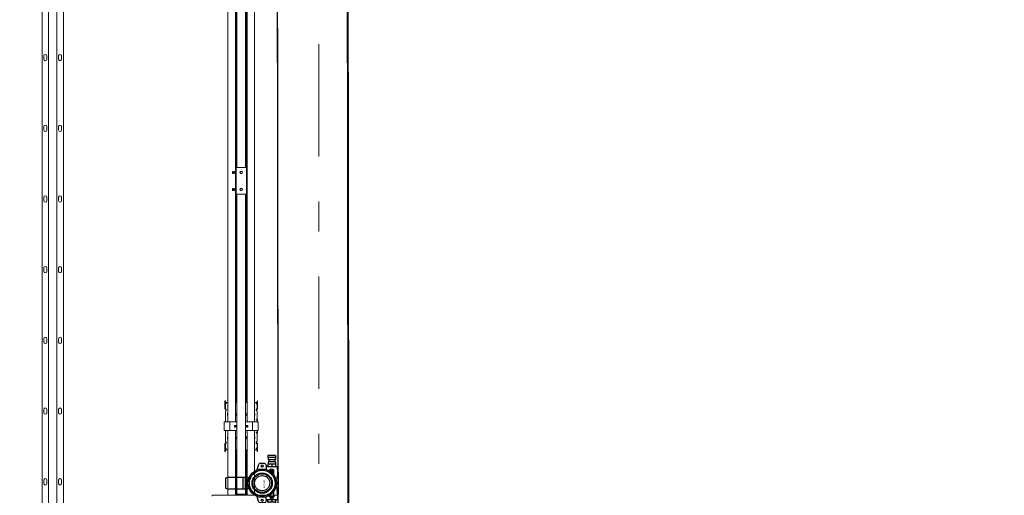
# Model space of a CAD drawing. Header units: millimetres. Extents: x -70269 to 35056, y -51814 to 48966.
# Tile 149 of 220: x -33448 to -28812, y 24323 to 26562. Entities that reach past the tile are written whole.
import ezdxf
from ezdxf import colors
from ezdxf.entities.mleader import LeaderData, LeaderLine
from ezdxf.math import Vec2, Vec3

# ---------------------------------------------------------------- set-up
doc = ezdxf.new("R2010")
doc.units = ezdxf.units.MM
doc.set_wipeout_variables(frame=1)
for name, pattern in [('Przerywana', [48, 24, -24]), ('Przerywana podwójnie', [109.361107, 52.916665, -21.166666, 14.111111, -21.166666]), ('Wipeout_Contour', [1000, 0, -1000])]:
    doc.linetypes.add(name, pattern=pattern)
for name, color, linetype, lineweight, true_color in [('00 - nowa technologia myjni_Nr_pióra__95', 7, 'Continuous', 20, 0x7c7c7c), ('103-Z Zakres opracowania_Nr_pióra__95', 7, 'Continuous', 140, 0x7c7c7c), ('410-K Osie główne_Nr_pióra__95', 7, 'Continuous', 20, 0x7c7c7c), ('420-K Ściany_Nr_pióra__95', 7, 'Continuous', 20, 0x7c7c7c), ('460 - Stropy_Nr_pióra__95', 7, 'Continuous', 13, 0x7c7c7c)]:
    doc.layers.add(name, color=color, linetype=linetype, lineweight=lineweight, true_color=true_color)
for name, color, linetype, lineweight in [('201-A Ppoż_Nr_pióra__31', 1, 'Continuous', 30), ('IS_Wentylacja_Opis', 7, 'Continuous', 13), ('XREF', 8, 'Continuous', 9)]:
    doc.layers.add(name, color=color, linetype=linetype, lineweight=lineweight)
doc.layers.add('420-K Ściany', color=7, linetype='Continuous')
doc.layers.add('ALTER_detekcja_gazu', color=6, linetype='Continuous')
doc.styles.get("Standard").update_dxf_attribs({"font": 'arial.ttf'})
doc.linetypes.add('PPOZ REI 60', pattern='A,0,[1,A.01 RZUT PARTERU1.Shx,S=1.984127,R=0,X=0,Y=0],-400,0', length=400)

# ---------------------------------------------------------------- blocks, each defined once
blk = doc.blocks.new('A$C24A855FB')
at = {"color": 5}
for p, q in [((235.4, 260.7), (199.6, 260.7)), ((199.6, 260.7), (199.6, 250.7)), ((199.6, 250.7), (200.5, 250.7)), ((200.5, 250.7), (200.5, 241.2)), ((234.8, 250.6), (200.5, 250.6)), ((200.5, 241.2), (203.8, 241.2)), ((203.8, 241.2), (203.8, 230.6)), ((203.8, 241.2), (231.7, 241.2)), ((234.8, 241.3), (231.7, 241.3)), ((231.7, 241.3), (231.7, 230.7)), ((235.4, 250.6), (234.8, 250.6)), ((234.8, 250.6), (234.8, 241.3)), ((235.4, 260.7), (235.4, 250.6)), ((143.6, 183.4), (143.3, 190.7)), ((148.8, 193), (157.1, 219.4)), ((164.7, 190.3), (161.6, 196.5)), ((164.6, 224), (182.7, 223.8)), ((183.9, 196.4), (180.1, 190.3)), ((189, 218.9), (192.9, 208.5)), ((191.2, 208.5), (191.1, 194.8)), ((199.3, 208.5), (191.2, 208.5)), ((200.3, 219), (199.3, 219)), ((199.3, 219), (199.3, 208.5)), ((199.3, 208.5), (235.8, 208.5)), ((203.8, 230.6), (200.3, 230.6)), ((200.3, 230.6), (200.3, 219)), ((235.1, 219.2), (200.3, 219.2)), ((202.5, 190.4), (201.1, 183.7)), ((231.7, 230.7), (203.8, 230.7)), ((210.7, 194.2), (206.8, 191.1)), ((206.8, 191.1), (206.8, 188)), ((210.7, 194.2), (210.6, 185.6)), ((224.7, 194.2), (210.7, 194.2)), ((215.9, 188.3), (214, 185.3)), ((219.6, 188.3), (215.9, 188.3)), ((217.7, 219.2), (217.7, 208.5)), ((221.3, 185), (219.6, 188.3)), ((228.1, 191.2), (224.7, 194.2)), ((224.7, 194.2), (224.7, 172.6)), ((228.1, 168), (228.1, 191.2)), ((231.7, 230.7), (235.1, 230.7)), ((235.1, 230.7), (235.1, 219.2)), ((235.1, 219.2), (235.8, 219.2)), ((235.8, 219.2), (235.8, 208.5)), ((235.8, 208.5), (243.6, 208.5)), ((243.6, 208.5), (244.6, 182.6)), ((9.2, 157.5), (0, 153.2)), ((0, 153.2), (0, 107.2)), ((95.2, 157.5), (9.2, 157.5)), ((81.2, 157.5), (81.2, 103.5)), ((91.7, 157.5), (91.7, 103.5)), ((96.2, 155.8), (95.2, 157.5)), ((110.6, 155.8), (96.2, 155.8)), ((113.3, 141.8), (106.3, 140.1)), ((113.3, 161.6), (118.1, 156.5)), ((131.8, 174.9), (124.9, 177.4)), ((214, 185.3), (216.1, 181.9)), ((220.1, 177.7), (214.4, 174.1)), ((216.1, 181.9), (219.5, 181.9)), ((219.5, 181.9), (221.3, 185)), ((231.9, 161.7), (227, 156.7)), ((239, 139.9), (231.9, 142)), ((243.8, 153.1), (235.7, 153)), ((244.6, 182.6), (243.8, 153.1)), ((244.6, 182.6), (248, 182.5)), ((248, 182.5), (247.9, 78.1)), ((0, 107.2), (8.8, 103.5)), ((8.8, 103.5), (95, 103.5)), ((95, 103.5), (96.3, 104.8)), ((96.3, 104.8), (110.6, 104.8)), ((113.1, 119.5), (106.4, 120.1)), ((117.9, 104.6), (113.6, 98.5)), ((232.2, 99.6), (227.2, 104.4)), ((238.9, 120.5), (231.9, 118.4)), ((243.6, 108.1), (235.8, 108.1)), ((244.4, 77.7), (243.6, 108.1)), ((131.2, 86.3), (125, 83.2)), ((143.7, 77.3), (143, 70.2)), ((155.6, 43.4), (148.9, 67.7)), ((164.9, 70.4), (161.8, 64.2)), ((183.6, 64.2), (180.9, 70.5)), ((193.1, 52.6), (189.6, 42.7)), ((191.3, 52.6), (191.2, 66)), ((244.4, 52.6), (191.3, 52.6)), ((199.4, 41.8), (199.4, 52.6)), ((202.8, 70.5), (201.1, 77)), ((207.7, 64.5), (207.7, 72.2)), ((207.7, 72.2), (210.2, 72.2)), ((227.5, 64.5), (207.7, 64.5)), ((209.8, 66.6), (209.8, 72.2)), ((225.2, 66.6), (209.8, 66.6)), ((210.2, 72.2), (210.2, 74.9)), ((223.7, 63), (211.6, 63)), ((211.6, 63), (211.6, 58.5)), ((211.6, 58.5), (216.6, 58.5)), ((221.2, 84.2), (214.6, 86.9)), ((216.6, 58.5), (216.6, 60.8)), ((216.6, 60.8), (218.9, 60.8)), ((217.5, 52.6), (217.5, 41.8)), ((218.9, 60.8), (218.9, 58.6)), ((218.9, 58.6), (223.7, 58.6)), ((223.7, 58.6), (223.7, 63)), ((225.2, 88.8), (225.2, 72.1)), ((225.2, 72.1), (227.5, 72.1)), ((225.2, 72.1), (225.2, 66.6)), ((227.5, 72.1), (227.5, 64.5)), ((235.3, 52.6), (235.3, 41.9)), ((247.9, 78.1), (244.4, 77.7)), ((244.4, 77.7), (244.4, 52.6)), ((160.3, 38.7), (155.6, 43.4)), ((164, 37.3), (160.3, 38.7)), ((182, 37.3), (164, 37.3)), ((185.9, 39.1), (182, 37.3)), ((189.6, 42.7), (185.9, 39.1)), ((200.2, 41.8), (199.4, 41.8)), ((199.8, 0), (199.8, 10.7)), ((199.8, 10.7), (200.5, 10.7)), ((235.7, 0), (199.8, 0)), ((200.2, 30.3), (200.2, 41.8)), ((200.2, 41.8), (234.8, 41.8)), ((203.3, 30.3), (200.2, 30.3)), ((200.5, 10.7), (200.5, 19.6)), ((200.5, 19.6), (203.3, 19.6)), ((200.5, 10.7), (234.8, 10.7)), ((203.3, 19.6), (203.3, 30.3)), ((231.7, 30.1), (203.3, 30.1)), ((231.7, 19.6), (203.3, 19.6)), ((217.7, 0), (217.7, 10.7)), ((234.8, 30.1), (231.7, 30.1)), ((231.7, 30.1), (231.7, 19.6)), ((231.7, 19.6), (234.8, 19.6)), ((235.3, 41.9), (234.8, 41.9)), ((234.8, 41.9), (234.8, 30.1)), ((234.8, 19.6), (234.8, 10.5)), ((234.8, 10.5), (235.7, 10.5)), ((235.7, 10.5), (235.7, 0))]:
    blk.add_line(p, q, dxfattribs=at)
for centre, radius in [((172.6, 130.4), 67), ((172.6, 130.4), 60.4), ((172.6, 211.6), 5.22), ((172.6, 130.4), 47.4), ((172.6, 130.4), 44.1), ((172.6, 130.4), 35.7), ((172.5, 49.6), 4.74)]:
    blk.add_circle(centre, radius, dxfattribs=at)
for centre, radius, start, end in [((172.6, 130.4), 63.6, 117.2649, 133.9624), ((164.6, 215.6), 8.46, 90.2005, 152.9772), ((172.6, 130.4), 63.6, 81.5847, 98.4864), ((180.1, 213.9), 10.3, 29.6052, 75.1204), ((172.6, 130.4), 63.6, 45.5785, 62.7033), ((217.6, 185.1), 5.99, 279.4141, 181.6982), ((172.6, 130.4), 63.6, 153.2977, 170.35), ((172.6, 130.4), 63.6, 9.6017, 26.8372), ((172.6, 130.4), 63.6, 189.5673, 206.7909), ((172.6, 130.4), 63.6, 333.6103, 350.0875), ((172.6, 130.4), 63.6, 225.7214, 242.5942), ((172.6, 130.4), 63.6, 261.7122, 278.6344), ((172.6, 130.4), 63.6, 297.4264, 315.2826)]:
    blk.add_arc(centre, radius, start, end, dxfattribs=at)
at = {"color": 5, "insert": (185.3, 156.7), "char_height": 8, "width": 56.088, "attachment_point": 1, "rotation": 270}
blk.add_mtext('\\pxqc; MGX-70', dxfattribs=at)
blk = doc.blocks.new('parter 2025.10.15')
at = {"layer": '00 - nowa technologia myjni_Nr_pióra__95', "color": 8, "linetype": 'Continuous', "lineweight": 5}
for p, q in [((514.77, 2133.08), (514.77, 1533.08)), ((518.77, 2133.08), (518.77, 1533.08)), ((603.53, 2133.58), (603.53, 2042.33)), ((607.53, 2133.58), (607.53, 2042.33)), ((511.77, 2130.75), (511.77, 1535.4)), ((521.77, 2130.75), (521.77, 1535.4)), ((599.28, 2122.29), (599.28, 2047.27)), ((602.78, 2122.29), (602.78, 2047.27)), ((603, 2122.29), (603, 2047.27)), ((603.48, 2122.29), (603.48, 2047.27)), ((607.81, 2122.29), (607.81, 2047.27)), ((608.13, 2122.29), (608.13, 2047.27)), ((608.28, 2122.29), (608.28, 2047.27)), ((611.78, 2122.29), (611.78, 2047.27)), ((512.57, 2093.38), (512.57, 2094.98)), ((513.97, 2094.98), (513.97, 2093.38)), ((519.57, 2093.38), (519.57, 2094.98)), ((520.97, 2094.98), (520.97, 2093.38)), ((512.57, 2060.08), (512.57, 2061.68)), ((513.97, 2061.68), (513.97, 2060.08)), ((519.57, 2060.08), (519.57, 2061.68)), ((520.97, 2061.68), (520.97, 2060.08)), ((599.28, 2004.22), (599.28, 2047.27)), ((602.78, 2040.58), (602.78, 2047.27)), ((603, 2040.58), (603, 2047.27)), ((603.48, 2042.33), (603.48, 2047.27)), ((607.81, 2042.33), (607.81, 2047.27)), ((608.13, 2004.22), (608.13, 2047.27)), ((608.28, 2004.22), (608.28, 2047.27)), ((611.78, 2004.22), (611.78, 2047.27)), ((601.49, 2040.33), (601.49, 2040.58)), ((601.53, 2040.58), (601.49, 2040.58)), ((601.49, 2039.84), (601.49, 2040.33)), ((601.84, 2040.58), (601.53, 2040.58)), ((601.84, 2040.08), (601.84, 2040.58)), ((601.89, 2040.52), (601.84, 2040.52)), ((601.89, 2039.86), (601.89, 2040.52)), ((602.59, 2040.38), (601.91, 2040.38)), ((602.59, 2040.52), (602.6, 2040.58)), ((602.59, 2040.52), (602.59, 2039.69)), ((602.6, 2040.58), (602.62, 2040.58)), ((602.62, 2040.58), (603.07, 2040.58)), ((603.09, 2040.58), (603.07, 2040.58)), ((603.11, 2040.52), (603.09, 2040.58)), ((603.91, 2042.33), (603.11, 2042.33)), ((603.11, 2029.83), (603.11, 2042.33)), ((603.91, 2042.33), (607.16, 2042.33)), ((605.09, 2040.32), (604.95, 2040.08)), ((605.09, 2040.32), (605.1, 2040.33)), ((605.1, 2040.33), (605.24, 2040.58)), ((605.53, 2040.58), (605.24, 2040.58)), ((605.82, 2040.58), (605.53, 2040.58)), ((605.97, 2040.33), (605.82, 2040.58)), ((606.11, 2040.08), (605.97, 2040.33)), ((607.96, 2042.33), (607.16, 2042.33)), ((607.96, 2029.83), (607.96, 2042.33)), ((601.49, 2039.83), (601.49, 2039.84)), ((601.49, 2039.84), (601.49, 2039.83)), ((601.49, 2039.58), (601.49, 2039.83)), ((601.49, 2039.58), (601.53, 2039.58)), ((601.84, 2040.08), (601.53, 2040.08)), ((601.84, 2039.58), (601.53, 2039.58)), ((601.84, 2039.58), (601.84, 2040.08)), ((601.89, 2039.63), (601.84, 2039.63)), ((601.89, 2039.63), (601.89, 2039.86)), ((602.59, 2039.78), (601.91, 2039.78)), ((602.59, 2039.69), (602.59, 2039.63)), ((602.59, 2039.63), (602.6, 2039.58)), ((602.62, 2039.58), (602.6, 2039.58)), ((602.62, 2040.08), (603.07, 2040.08)), ((602.62, 2039.58), (602.62, 2039.58)), ((602.62, 2039.58), (603.07, 2039.58)), ((602.78, 2032.58), (602.78, 2039.58)), ((603, 2032.58), (603, 2039.58)), ((603.07, 2039.58), (603.07, 2039.58)), ((603.07, 2039.58), (603.09, 2039.58)), ((603.11, 2039.63), (603.09, 2039.58)), ((604.95, 2040.08), (605.1, 2039.83)), ((605.1, 2039.83), (605.24, 2039.58)), ((605.24, 2039.58), (605.53, 2039.58)), ((605.53, 2039.58), (605.82, 2039.58)), ((605.97, 2039.83), (605.82, 2039.58)), ((605.97, 2039.84), (606.11, 2040.08)), ((605.97, 2039.84), (605.97, 2039.83)), ((601.49, 2032.33), (601.49, 2032.58)), ((601.53, 2032.58), (601.49, 2032.58)), ((601.49, 2031.84), (601.49, 2032.33)), ((601.49, 2031.83), (601.49, 2031.84)), ((601.49, 2031.84), (601.49, 2031.83)), ((601.49, 2031.58), (601.49, 2031.83)), ((601.49, 2031.58), (601.53, 2031.58)), ((601.84, 2032.58), (601.53, 2032.58)), ((601.84, 2032.08), (601.53, 2032.08)), ((601.84, 2031.58), (601.53, 2031.58)), ((601.84, 2032.08), (601.84, 2032.58)), ((601.89, 2032.52), (601.84, 2032.52)), ((601.84, 2031.58), (601.84, 2032.08)), ((601.89, 2031.63), (601.84, 2031.63)), ((601.89, 2031.86), (601.89, 2032.52)), ((601.89, 2031.63), (601.89, 2031.86)), ((602.59, 2032.38), (601.91, 2032.38)), ((602.59, 2031.78), (601.91, 2031.78)), ((602.59, 2032.52), (602.6, 2032.58)), ((602.59, 2032.52), (602.59, 2031.69)), ((602.59, 2031.69), (602.59, 2031.63)), ((602.59, 2031.63), (602.6, 2031.58)), ((602.6, 2032.58), (602.62, 2032.58)), ((602.62, 2031.58), (602.6, 2031.58)), ((602.62, 2032.58), (603.07, 2032.58)), ((602.62, 2032.08), (603.07, 2032.08)), ((602.62, 2031.58), (602.62, 2031.58)), ((602.62, 2031.58), (603.07, 2031.58)), ((602.78, 2004.22), (602.78, 2031.58)), ((603, 2004.22), (603, 2031.58)), ((603.09, 2032.58), (603.07, 2032.58)), ((603.07, 2031.58), (603.07, 2031.58)), ((603.07, 2031.58), (603.09, 2031.58)), ((603.11, 2032.52), (603.09, 2032.58)), ((603.11, 2031.63), (603.09, 2031.58)), ((605.09, 2032.32), (604.95, 2032.08)), ((604.95, 2032.08), (605.1, 2031.83)), ((605.09, 2032.32), (605.1, 2032.33)), ((605.1, 2032.33), (605.24, 2032.58)), ((605.1, 2031.83), (605.24, 2031.58)), ((605.53, 2032.58), (605.24, 2032.58)), ((605.24, 2031.58), (605.53, 2031.58)), ((605.82, 2032.58), (605.53, 2032.58)), ((605.53, 2031.58), (605.82, 2031.58)), ((605.97, 2032.33), (605.82, 2032.58)), ((605.97, 2031.83), (605.82, 2031.58)), ((606.11, 2032.08), (605.97, 2032.33)), ((605.97, 2031.84), (606.11, 2032.08)), ((605.97, 2031.84), (605.97, 2031.83)), ((512.57, 2026.78), (512.57, 2028.38)), ((513.97, 2028.38), (513.97, 2026.78)), ((519.57, 2026.78), (519.57, 2028.38)), ((520.97, 2028.38), (520.97, 2026.78)), ((603.11, 2029.83), (603.91, 2029.83)), ((603.48, 2004.22), (603.48, 2029.83)), ((603.53, 1888.58), (603.53, 2029.83)), ((607.16, 2029.83), (603.91, 2029.83)), ((607.16, 2029.83), (607.96, 2029.83)), ((607.53, 1888.58), (607.53, 2029.83)), ((607.81, 2004.22), (607.81, 2029.83)), ((599.28, 1941.14), (599.28, 2004.22)), ((602.78, 1941.14), (602.78, 2004.22)), ((603, 1941.14), (603, 2004.22)), ((603.48, 1941.14), (603.48, 2004.22)), ((607.81, 1941.14), (607.81, 2004.22)), ((608.13, 1941.14), (608.13, 2004.22)), ((608.28, 1941.14), (608.28, 2004.22)), ((611.78, 1941.14), (611.78, 2004.22)), ((512.57, 1993.48), (512.57, 1995.08)), ((513.97, 1995.08), (513.97, 1993.48)), ((519.57, 1993.48), (519.57, 1995.08)), ((520.97, 1995.08), (520.97, 1993.48)), ((512.57, 1960.18), (512.57, 1961.78)), ((513.97, 1961.78), (513.97, 1960.18)), ((519.57, 1960.18), (519.57, 1961.78)), ((520.97, 1961.78), (520.97, 1960.18)), ((599.28, 1932.26), (599.28, 1941.14)), ((602.78, 1932.26), (602.78, 1941.14)), ((603, 1932.26), (603, 1941.14)), ((603.48, 1932.26), (603.48, 1941.14)), ((607.81, 1932.26), (607.81, 1941.14)), ((608.13, 1932.26), (608.13, 1941.14)), ((608.28, 1932.26), (608.28, 1941.14)), ((611.78, 1932.26), (611.78, 1941.14)), ((597.78, 1932.15), (597.78, 1932.5)), ((598.08, 1932.5), (597.78, 1932.5)), ((597.78, 1930.94), (597.78, 1932.15)), ((597.78, 1929.54), (597.78, 1930.94)), ((597.78, 1929.54), (597.78, 1928.82)), ((598.08, 1932.15), (598.08, 1932.5)), ((598.08, 1932.15), (598.08, 1930.94)), ((598.08, 1929.54), (598.08, 1930.94)), ((598.08, 1928.82), (598.08, 1929.54)), ((598.53, 1931.35), (598.53, 1931.35)), ((599.28, 1931.75), (599.08, 1931.75)), ((599.28, 1930.02), (599.28, 1932.26)), ((599.28, 1927.7), (599.28, 1930.02)), ((602.78, 1930.02), (602.78, 1932.26)), ((603.53, 1931.75), (602.78, 1931.75)), ((602.78, 1927.7), (602.78, 1930.02)), ((603, 1931.75), (603, 1932.26)), ((603.48, 1931.75), (603.48, 1932.26)), ((608.28, 1931.75), (607.53, 1931.75)), ((607.81, 1931.75), (607.81, 1932.26)), ((608.13, 1931.75), (608.13, 1932.26)), ((608.28, 1930.02), (608.28, 1932.26)), ((608.28, 1927.7), (608.28, 1930.02)), ((611.78, 1930.02), (611.78, 1932.26)), ((611.98, 1931.75), (611.78, 1931.75)), ((611.78, 1927.7), (611.78, 1930.02)), ((612.98, 1932.5), (612.98, 1932.15)), ((612.98, 1932.5), (613.28, 1932.5)), ((612.98, 1930.94), (612.98, 1932.15)), ((612.98, 1930.94), (612.98, 1929.54)), ((612.98, 1928.82), (612.98, 1929.54)), ((613.28, 1932.5), (613.28, 1932.15)), ((613.28, 1932.15), (613.28, 1930.94)), ((613.28, 1930.94), (613.28, 1929.54)), ((613.28, 1929.54), (613.28, 1928.82)), ((512.57, 1926.88), (512.57, 1928.48)), ((513.97, 1928.48), (513.97, 1926.88)), ((519.57, 1926.88), (519.57, 1928.48)), ((520.97, 1928.48), (520.97, 1926.88)), ((597.78, 1928.82), (597.78, 1928.77)), ((598.08, 1928.77), (597.78, 1928.77)), ((598.08, 1928.82), (598.08, 1928.77)), ((598.08, 1927.69), (598.08, 1924.71)), ((598.08, 1924.71), (598.08, 1924.43)), ((598.08, 1924.43), (598.08, 1922.98)), ((598.33, 1928.67), (598.33, 1928.47)), ((598.53, 1928.33), (598.53, 1928.33)), ((598.53, 1928.31), (598.53, 1928.33)), ((599.03, 1926.42), (599.03, 1925.67)), ((599.28, 1926.51), (599.13, 1926.51)), ((599.28, 1926.41), (599.13, 1926.41)), ((599.28, 1925.57), (599.13, 1925.57)), ((599.28, 1926.37), (599.28, 1927.7)), ((599.28, 1922.94), (599.28, 1926.37)), ((602.78, 1926.37), (602.78, 1927.7)), ((602.93, 1926.51), (602.78, 1926.51)), ((602.93, 1926.41), (602.78, 1926.41)), ((602.78, 1922.94), (602.78, 1926.37)), ((602.93, 1925.57), (602.78, 1925.57)), ((603, 1926.37), (603, 1926.39)), ((603, 1925.6), (603, 1926.37)), ((603, 1925.84), (603.03, 1925.84)), ((603, 1925.74), (603.03, 1925.74)), ((603.03, 1925.67), (603.03, 1926.42)), ((608.03, 1926.42), (608.03, 1925.67)), ((608.28, 1926.51), (608.13, 1926.51)), ((608.13, 1926.37), (608.13, 1926.41)), ((608.28, 1926.41), (608.13, 1926.41)), ((608.13, 1925.57), (608.13, 1926.37)), ((608.28, 1925.57), (608.13, 1925.57)), ((608.28, 1926.37), (608.28, 1927.7)), ((608.28, 1922.94), (608.28, 1926.37)), ((611.78, 1926.37), (611.78, 1927.7)), ((611.93, 1926.51), (611.78, 1926.51)), ((611.93, 1926.41), (611.78, 1926.41)), ((611.78, 1922.94), (611.78, 1926.37)), ((611.93, 1925.57), (611.78, 1925.57)), ((612.03, 1925.67), (612.03, 1926.42)), ((612.73, 1928.67), (612.73, 1928.47)), ((612.98, 1928.77), (612.98, 1928.82)), ((612.98, 1928.77), (613.28, 1928.77)), ((612.98, 1924.71), (612.98, 1927.69)), ((612.98, 1924.43), (612.98, 1924.71)), ((612.98, 1923.98), (612.98, 1924.43)), ((613.28, 1928.77), (613.28, 1928.82)), ((597.48, 1922.58), (597.48, 1918.58)), ((598.03, 1922.58), (597.48, 1922.58)), ((599.98, 1922.58), (598.03, 1922.58)), ((598.43, 1922.78), (598.28, 1922.78)), ((599.28, 1922.94), (599.28, 1922.58)), ((600.23, 1922.58), (599.98, 1922.58)), ((600.23, 1922.58), (600.23, 1918.58)), ((600.78, 1922.58), (600.23, 1922.58)), ((603.38, 1922.58), (600.78, 1922.58)), ((602.46, 1920.79), (602.46, 1920.37)), ((602.57, 1920.9), (602.99, 1920.9)), ((602.57, 1920.25), (602.99, 1920.25)), ((602.78, 1922.94), (602.78, 1922.58)), ((602.78, 1920.9), (602.78, 1920.58)), ((602.78, 1920.25), (602.78, 1920.58)), ((603.11, 1920.37), (603.11, 1920.79)), ((603.38, 1922.58), (603.53, 1922.58)), ((607.53, 1922.58), (607.68, 1922.58)), ((610.28, 1922.58), (607.68, 1922.58)), ((607.96, 1920.79), (607.96, 1920.37)), ((608.49, 1920.9), (608.07, 1920.9)), ((608.49, 1920.25), (608.07, 1920.25)), ((608.28, 1922.94), (608.28, 1922.58)), ((608.28, 1920.9), (608.28, 1920.58)), ((608.28, 1920.25), (608.28, 1920.58)), ((608.61, 1920.37), (608.61, 1920.79)), ((610.83, 1922.58), (610.28, 1922.58)), ((611.08, 1922.58), (610.83, 1922.58)), ((610.83, 1918.58), (610.83, 1922.58)), ((613.03, 1922.58), (611.08, 1922.58)), ((611.78, 1922.94), (611.78, 1922.58)), ((612.63, 1923.78), (612.78, 1923.78)), ((612.73, 1923.58), (612.63, 1923.58)), ((612.73, 1923.58), (612.98, 1923.58)), ((612.98, 1923.58), (612.98, 1922.58)), ((612.98, 1923.58), (613.28, 1923.58)), ((613.58, 1922.58), (613.03, 1922.58)), ((613.28, 1923.58), (613.28, 1922.58)), ((613.58, 1918.58), (613.58, 1922.58)), ((597.48, 1918.58), (598.03, 1918.58)), ((598.03, 1918.58), (599.98, 1918.58)), ((598.08, 1918.18), (598.08, 1916.72)), ((598.08, 1916.72), (598.08, 1916.44)), ((598.08, 1913.46), (598.08, 1916.44)), ((598.43, 1918.38), (598.28, 1918.38)), ((599.03, 1915.48), (599.03, 1914.73)), ((599.13, 1915.58), (599.28, 1915.58)), ((599.28, 1918.21), (599.28, 1918.58)), ((599.28, 1914.79), (599.28, 1918.21)), ((599.98, 1918.58), (600.23, 1918.58)), ((600.23, 1918.58), (600.78, 1918.58)), ((600.78, 1918.58), (603.38, 1918.58)), ((601.73, 1918.58), (603.53, 1918.58)), ((602.78, 1918.21), (602.78, 1918.58)), ((602.78, 1914.79), (602.78, 1918.21)), ((602.78, 1915.58), (602.93, 1915.58)), ((603, 1914.79), (603, 1915.55)), ((603.03, 1915.41), (603, 1915.41)), ((603.03, 1915.31), (603, 1915.31)), ((603.03, 1914.73), (603.03, 1915.48)), ((607.53, 1918.58), (609.33, 1918.58)), ((607.68, 1918.58), (610.28, 1918.58)), ((608.03, 1915.48), (608.03, 1914.73)), ((608.13, 1914.79), (608.13, 1915.58)), ((608.13, 1915.58), (608.28, 1915.58)), ((608.28, 1918.21), (608.28, 1918.58)), ((608.28, 1914.79), (608.28, 1918.21)), ((610.28, 1918.58), (610.83, 1918.58)), ((610.83, 1918.58), (611.08, 1918.58)), ((611.08, 1918.58), (613.03, 1918.58)), ((611.78, 1918.21), (611.78, 1918.58)), ((611.78, 1914.79), (611.78, 1918.21)), ((611.78, 1915.58), (611.93, 1915.58)), ((612.03, 1914.73), (612.03, 1915.48)), ((612.63, 1917.58), (612.73, 1917.58)), ((612.63, 1917.38), (612.78, 1917.38)), ((612.73, 1917.58), (612.98, 1917.58)), ((612.98, 1918.58), (612.98, 1917.58)), ((612.98, 1917.58), (613.28, 1917.58)), ((612.98, 1916.72), (612.98, 1917.18)), ((612.98, 1916.44), (612.98, 1916.72)), ((612.98, 1916.44), (612.98, 1913.46)), ((613.03, 1918.58), (613.58, 1918.58)), ((613.28, 1918.58), (613.28, 1917.58)), ((597.78, 1912.38), (597.78, 1912.34)), ((598.08, 1912.38), (597.78, 1912.38)), ((597.78, 1911.62), (597.78, 1912.34)), ((597.78, 1910.21), (597.78, 1911.62)), ((598.08, 1912.38), (598.08, 1912.34)), ((598.08, 1912.34), (598.08, 1911.62)), ((598.08, 1910.21), (598.08, 1911.62)), ((598.33, 1912.49), (598.33, 1912.68)), ((599.13, 1914.74), (599.28, 1914.74)), ((599.13, 1914.64), (599.28, 1914.64)), ((599.28, 1914.79), (599.28, 1913.45)), ((599.28, 1911.14), (599.28, 1913.45)), ((599.28, 1911.14), (599.28, 1908.9)), ((602.78, 1914.79), (602.78, 1913.45)), ((602.78, 1914.74), (602.93, 1914.74)), ((602.78, 1914.64), (602.93, 1914.64)), ((602.78, 1911.14), (602.78, 1913.45)), ((602.78, 1911.14), (602.78, 1908.9)), ((603, 1914.79), (603, 1914.76)), ((608.13, 1914.79), (608.13, 1914.74)), ((608.13, 1914.74), (608.28, 1914.74)), ((608.13, 1914.64), (608.28, 1914.64)), ((608.28, 1914.79), (608.28, 1913.45)), ((608.28, 1911.14), (608.28, 1913.45)), ((608.28, 1911.14), (608.28, 1908.9)), ((611.78, 1914.79), (611.78, 1913.45)), ((611.78, 1914.74), (611.93, 1914.74)), ((611.78, 1914.64), (611.93, 1914.64)), ((611.78, 1911.14), (611.78, 1913.45)), ((611.78, 1911.14), (611.78, 1908.9)), ((612.53, 1912.85), (612.53, 1912.82)), ((612.53, 1912.82), (612.53, 1912.82)), ((612.73, 1912.49), (612.73, 1912.68)), ((612.98, 1912.34), (612.98, 1912.38)), ((612.98, 1912.38), (613.28, 1912.38)), ((612.98, 1912.34), (612.98, 1911.62)), ((612.98, 1911.62), (612.98, 1910.21)), ((613.28, 1912.34), (613.28, 1912.38)), ((613.28, 1911.62), (613.28, 1912.34)), ((613.28, 1911.62), (613.28, 1910.21)), ((597.78, 1909.01), (597.78, 1910.21)), ((597.78, 1908.65), (597.78, 1909.01)), ((598.08, 1908.65), (597.78, 1908.65)), ((598.08, 1910.21), (598.08, 1909.01)), ((598.08, 1908.65), (598.08, 1909.01)), ((599.28, 1909.41), (599.08, 1909.41)), ((599.28, 1900.01), (599.28, 1908.9)), ((603.53, 1909.41), (602.78, 1909.41)), ((602.78, 1900.01), (602.78, 1908.9)), ((603, 1909.41), (603, 1908.9)), ((603, 1900.01), (603, 1908.9)), ((603.48, 1909.41), (603.48, 1908.9)), ((603.48, 1900.01), (603.48, 1908.9)), ((608.28, 1909.41), (607.53, 1909.41)), ((607.81, 1909.41), (607.81, 1908.9)), ((607.81, 1900.01), (607.81, 1908.9)), ((608.13, 1909.41), (608.13, 1908.9)), ((608.13, 1900.01), (608.13, 1908.9)), ((608.28, 1900.01), (608.28, 1908.9)), ((611.98, 1909.41), (611.78, 1909.41)), ((611.78, 1900.01), (611.78, 1908.9)), ((612.53, 1909.8), (612.53, 1909.8)), ((612.98, 1909.01), (612.98, 1910.21)), ((612.98, 1909.01), (612.98, 1908.65)), ((612.98, 1908.65), (613.28, 1908.65)), ((613.28, 1910.21), (613.28, 1909.01)), ((613.28, 1909.01), (613.28, 1908.65)), ((599.28, 1900.01), (599.28, 1888.08)), ((602.78, 1900.01), (602.78, 1888.08)), ((603, 1900.01), (603, 1888.08)), ((603.48, 1900.01), (603.48, 1888.58)), ((607.81, 1900.01), (607.81, 1888.58)), ((608.13, 1900.01), (608.13, 1888.08)), ((608.28, 1900.01), (608.28, 1888.08)), ((611.78, 1900.01), (611.78, 1888.08)), ((512.57, 1893.58), (512.57, 1895.18)), ((513.97, 1895.18), (513.97, 1893.58)), ((519.57, 1893.58), (519.57, 1895.18)), ((520.97, 1895.18), (520.97, 1893.58)), ((629.43, 1888.08), (591.83, 1888.08)), ((591.83, 1887.58), (591.83, 1888.08)), ((603.11, 1888.58), (603.11, 1888.08)), ((603.93, 1888.58), (603.11, 1888.58)), ((607.13, 1888.58), (603.93, 1888.58)), ((607.96, 1888.58), (607.13, 1888.58)), ((607.96, 1888.58), (607.96, 1888.08)), ((629.43, 1888.53), (629.43, 1888.93)), ((629.43, 1888.93), (634.43, 1888.93)), ((629.43, 1888.5), (629.43, 1888.53)), ((629.43, 1888.53), (634.43, 1888.53)), ((629.43, 1887.9), (629.43, 1888.5)), ((629.43, 1888.5), (641.93, 1888.5)), ((634.43, 1888.53), (634.43, 1888.93)), ((634.43, 1888.5), (634.43, 1888.53)), ((636.93, 1888.53), (636.93, 1888.93)), ((636.93, 1888.93), (641.93, 1888.93)), ((636.93, 1888.5), (636.93, 1888.53)), ((636.93, 1888.53), (641.93, 1888.53)), ((641.93, 1888.53), (641.93, 1888.93)), ((641.93, 1888.08), (641.93, 1888.53)), ((641.93, 1888.08), (641.93, 1888.5)), ((641.93, 1888), (641.93, 1888.08)), ((641.93, 1888.08), (642.53, 1888.08))]:
    blk.add_line(p, q, dxfattribs=at)
for points in [[(601.49, 2040.33), (601.49, 2040.43), (601.51, 2040.5), (601.53, 2040.58)], [(601.53, 2040.08), (601.51, 2040.15), (601.49, 2040.22), (601.49, 2040.33)], [(602.62, 2040.58), (602.61, 2040.49), (602.6, 2040.41), (602.6, 2040.31), (602.61, 2040.2), (602.62, 2040.08)], [(603.07, 2040.58), (603.08, 2040.49), (603.09, 2040.41), (603.09, 2040.31), (603.09, 2040.2), (603.07, 2040.08)], [(601.49, 2039.84), (601.49, 2039.91), (601.51, 2040), (601.53, 2040.08)], [(601.49, 2039.83), (601.49, 2039.76), (601.5, 2039.69), (601.53, 2039.58)], [(602.62, 2040.08), (602.61, 2039.99), (602.6, 2039.91), (602.6, 2039.81), (602.61, 2039.7), (602.62, 2039.58)], [(603.07, 2039.58), (603.08, 2039.67), (603.09, 2039.75), (603.09, 2039.84), (603.09, 2039.95), (603.07, 2040.08)], [(601.49, 2032.33), (601.49, 2032.43), (601.51, 2032.5), (601.53, 2032.58)], [(601.53, 2032.08), (601.51, 2032.15), (601.49, 2032.22), (601.49, 2032.33)], [(601.49, 2031.84), (601.49, 2031.91), (601.51, 2032), (601.53, 2032.08)], [(601.49, 2031.83), (601.49, 2031.76), (601.5, 2031.69), (601.53, 2031.58)], [(602.62, 2032.58), (602.61, 2032.49), (602.6, 2032.41), (602.6, 2032.31), (602.61, 2032.2), (602.62, 2032.08)], [(602.62, 2032.08), (602.61, 2031.99), (602.6, 2031.91), (602.6, 2031.81), (602.61, 2031.7), (602.62, 2031.58)], [(603.07, 2032.58), (603.08, 2032.49), (603.09, 2032.41), (603.09, 2032.31), (603.09, 2032.2), (603.07, 2032.08)], [(603.07, 2031.58), (603.08, 2031.67), (603.09, 2031.75), (603.09, 2031.84), (603.09, 2031.95), (603.07, 2032.08)], [(598.08, 1931.2), (598.09, 1931.13), (598.1, 1931.07), (598.11, 1931.05), (598.13, 1931.03), (598.16, 1931), (598.2, 1930.99), (598.25, 1930.99), (598.3, 1931.01), (598.33, 1931.04)], [(598.53, 1931.35), (598.53, 1931.39), (598.52, 1931.42), (598.51, 1931.43), (598.48, 1931.45)], [(612.58, 1931.45), (612.56, 1931.44), (612.54, 1931.42), (612.54, 1931.41), (612.53, 1931.37), (612.53, 1931.35)], [(612.73, 1931.04), (612.78, 1931.01), (612.82, 1930.99), (612.85, 1930.99), (612.87, 1930.99), (612.89, 1931), (612.91, 1931.01), (612.93, 1931.02), (612.94, 1931.04), (612.96, 1931.06), (612.97, 1931.09), (612.98, 1931.15), (612.98, 1931.2)], [(598.33, 1928.47), (598.16, 1928.54), (598.07, 1928.58), (598.01, 1928.61), (597.96, 1928.64), (597.91, 1928.68), (597.86, 1928.71), (597.83, 1928.74), (597.81, 1928.77)], [(598.33, 1928.67), (598.31, 1928.69), (598.25, 1928.72), (598.2, 1928.76), (598.12, 1928.81), (598.09, 1928.83), (598.09, 1928.83), (598.08, 1928.83)], [(598.53, 1928.33), (598.53, 1928.38), (598.53, 1928.41), (598.52, 1928.44)], [(598.52, 1928.2), (598.53, 1928.27), (598.53, 1928.33)], [(612.54, 1928.44), (612.53, 1928.41), (612.53, 1928.34), (612.53, 1928.33)], [(612.53, 1928.33), (612.53, 1928.26), (612.54, 1928.2)], [(612.98, 1928.83), (612.98, 1928.83), (612.97, 1928.83), (612.91, 1928.79), (612.84, 1928.74), (612.79, 1928.71), (612.73, 1928.67)], [(613.26, 1928.77), (613.21, 1928.72), (613.14, 1928.66), (613.05, 1928.61), (612.95, 1928.56), (612.88, 1928.53), (612.73, 1928.47)], [(597.81, 1912.38), (597.86, 1912.43), (597.93, 1912.49), (598.01, 1912.54), (598.11, 1912.59), (598.19, 1912.62), (598.33, 1912.68)], [(598.08, 1912.32), (598.09, 1912.32), (598.1, 1912.33), (598.15, 1912.36), (598.23, 1912.41), (598.27, 1912.44), (598.33, 1912.49)], [(598.53, 1912.82), (598.53, 1912.88), (598.52, 1912.95)], [(598.52, 1912.71), (598.53, 1912.75), (598.53, 1912.77), (598.53, 1912.82)], [(612.54, 1912.95), (612.53, 1912.88), (612.53, 1912.82)], [(612.53, 1912.82), (612.53, 1912.77), (612.53, 1912.75), (612.54, 1912.71)], [(612.73, 1912.68), (612.9, 1912.61), (612.99, 1912.57), (613.05, 1912.54), (613.11, 1912.51), (613.16, 1912.48), (613.2, 1912.44), (613.23, 1912.41), (613.26, 1912.38)], [(612.73, 1912.49), (612.76, 1912.46), (612.81, 1912.43), (612.86, 1912.39), (612.94, 1912.34), (612.97, 1912.32), (612.98, 1912.32), (612.98, 1912.32)], [(598.33, 1910.12), (598.29, 1910.15), (598.24, 1910.16), (598.22, 1910.16), (598.19, 1910.16), (598.17, 1910.15), (598.15, 1910.14), (598.14, 1910.13), (598.12, 1910.11), (598.11, 1910.09), (598.1, 1910.06), (598.08, 1910), (598.08, 1909.95)], [(598.48, 1909.7), (598.51, 1909.71), (598.52, 1909.73), (598.53, 1909.75), (598.53, 1909.78), (598.53, 1909.8)], [(612.53, 1909.8), (612.53, 1909.77), (612.54, 1909.73), (612.55, 1909.72), (612.58, 1909.7)], [(612.98, 1909.95), (612.98, 1910.02), (612.96, 1910.08), (612.95, 1910.1), (612.93, 1910.12), (612.9, 1910.15), (612.86, 1910.16), (612.81, 1910.16), (612.77, 1910.14), (612.73, 1910.12)]]:
    blk.add_lwpolyline(points, dxfattribs=at)
for centre in [(605.53, 2040.08), (605.53, 2032.08)]:
    blk.add_circle(centre, 0.5, dxfattribs=at)
for centre, radius, start, end in [((513.27, 2094.98), 0.7, 0, 180), ((513.27, 2093.38), 0.7, 180, 0), ((520.27, 2094.98), 0.7, 0, 180), ((520.27, 2093.38), 0.7, 180, 0), ((513.27, 2061.68), 0.7, 0, 180), ((513.27, 2060.08), 0.7, 180, 0), ((520.27, 2061.68), 0.7, 0, 180), ((520.27, 2060.08), 0.7, 180, 0), ((601.91, 2040.4), 0.025, 180, 270), ((601.91, 2039.75), 0.025, 90, 180), ((601.91, 2032.4), 0.025, 180, 270), ((601.91, 2031.75), 0.025, 90, 180), ((513.27, 2028.38), 0.7, 0, 180), ((513.27, 2026.78), 0.7, 180, 0), ((520.27, 2028.38), 0.7, 0, 180), ((520.27, 2026.78), 0.7, 180, 0), ((513.27, 1995.08), 0.7, 0, 180), ((520.27, 1995.08), 0.7, 0, 180), ((513.27, 1993.48), 0.7, 180, 0), ((520.27, 1993.48), 0.7, 180, 0), ((513.27, 1961.78), 0.7, 0, 180), ((520.27, 1961.78), 0.7, 0, 180), ((513.27, 1960.18), 0.7, 180, 0), ((520.27, 1960.18), 0.7, 180, 0), ((513.27, 1928.48), 0.7, 0, 180), ((520.27, 1928.48), 0.7, 0, 180), ((598.2, 1931.35), 0.331, 327.8924, 0.474), ((612.86, 1931.35), 0.331, 179.526, 212.1075), ((513.27, 1926.88), 0.7, 180, 0), ((520.27, 1926.88), 0.7, 180, 0), ((598.09, 1928.83), 0.00314, 101.0441, 195.6522), ((598.12, 1928.13), 0.422, 13.6648, 16.5226), ((612.95, 1928.13), 0.424, 163.4854, 166.3115), ((612.98, 1928.83), 0.00313, 344.3608, 78.8818), ((598.28, 1922.98), 0.2, 180, 270), ((598.43, 1922.68), 0.1, 270, 90), ((602.46, 1920.9), 0.075, 23.5782, 246.4218), ((602.46, 1920.25), 0.075, 113.5782, 336.4218), ((602.41, 1920.79), 0.05, 0, 66.4218), ((602.41, 1920.37), 0.05, 293.5782, 0), ((602.57, 1920.95), 0.05, 203.5782, 270), ((602.57, 1920.2), 0.05, 90, 156.4218), ((602.99, 1920.95), 0.05, 270, 336.4218), ((602.99, 1920.2), 0.05, 23.5782, 90), ((603.11, 1920.9), 0.075, 293.5782, 156.4218), ((603.11, 1920.25), 0.075, 203.5782, 66.4218), ((603.16, 1920.79), 0.05, 113.5782, 180), ((603.16, 1920.37), 0.05, 180, 246.4218), ((603.38, 1922.28), 0.3, 60.001, 90), ((607.68, 1922.28), 0.3, 90, 120.001), ((607.96, 1920.9), 0.075, 23.5782, 246.4218), ((607.96, 1920.25), 0.075, 113.5782, 336.4218), ((607.91, 1920.79), 0.05, 0, 66.4218), ((607.91, 1920.37), 0.05, 293.5782, 0), ((608.07, 1920.95), 0.05, 203.5782, 270), ((608.07, 1920.2), 0.05, 90, 156.4218), ((608.49, 1920.95), 0.05, 270, 336.4218), ((608.49, 1920.2), 0.05, 23.5782, 90), ((608.61, 1920.9), 0.075, 293.5782, 156.4218), ((608.61, 1920.25), 0.075, 203.5782, 66.4218), ((608.66, 1920.79), 0.05, 113.5782, 180), ((608.66, 1920.37), 0.05, 180, 246.4218), ((612.63, 1923.68), 0.1, 90, 270), ((612.78, 1923.98), 0.2, 270, 0), ((598.28, 1918.18), 0.2, 90, 180), ((598.43, 1918.48), 0.1, 270, 90), ((603.38, 1918.88), 0.3, 270, 299.999), ((607.68, 1918.88), 0.3, 239.999, 270), ((612.63, 1917.48), 0.1, 90, 270), ((612.78, 1917.18), 0.2, 0, 90), ((598.09, 1912.32), 0.00313, 164.3608, 258.8818), ((598.12, 1913.02), 0.424, 343.4843, 346.3254), ((612.95, 1913.02), 0.423, 193.6799, 196.5393), ((612.98, 1912.32), 0.00314, 281.0441, 15.6522), ((598.2, 1909.8), 0.331, 359.526, 32.1075), ((612.86, 1909.8), 0.331, 147.8924, 180.474), ((513.27, 1895.18), 0.7, 0, 180), ((513.27, 1893.58), 0.7, 180, 0), ((520.27, 1895.18), 0.7, 0, 180), ((520.27, 1893.58), 0.7, 180, 0)]:
    blk.add_arc(centre, radius, start, end, dxfattribs=at)
for centre, major_axis, ratio, start_param, end_param in [((599.08, 1931.57), (-1, 0), 0.173648, 4.712389, 6.283185), ((598.28, 1931.52), (-0.2, 0), 0.173648, 0, 1.209157), ((598.28, 1931.23), (-0.2, 0), 0.173648, 0, 1.209157), ((598.03, 1931.41), (0.5, 0), 0.173648, 0.454624, 1.209157), ((598.03, 1931.12), (0.5, 0), 0.173648, 0.506996, 1.209157), ((598.03, 1931.34), (0.5, 0), 0.766044, 5.350068, 5.828561), ((611.98, 1931.57), (-1, 0), 0.173648, 3.141593, 4.712389), ((613.03, 1931.41), (0.5, 0), 0.173648, 1.932436, 2.686968), ((613.03, 1931.34), (0.5, 0), 0.766044, 3.596217, 4.07471), ((613.03, 1931.12), (0.5, 0), 0.173648, 1.932436, 2.634596), ((612.78, 1931.52), (-0.2, 0), 0.173648, 1.932436, 3.141593), ((612.78, 1931.23), (-0.2, 0), 0.173648, 1.932436, 3.141593), ((598.28, 1927.69), (-0.2, 0), 0.939693, 5.074029, 6.283185), ((598.03, 1928.3), (0.5, 0), 0.939693, 5.074029, 6.061819), ((598.03, 1928.36), (0.5, 0), 0.766044, 0.221366, 0.933118), ((598.03, 1928.17), (0.5, 0), 0.766044, 0.221366, 0.933118), ((599.13, 1926.42), (0.0999, 0), 0.939693, 1.570796, 3.141593), ((599.13, 1926.32), (0.0999, 0), 0.939693, 1.570796, 3.141593), ((599.13, 1925.67), (-0.0999, 0), 0.939693, 0, 1.570796), ((602.93, 1926.42), (0.0999, 0), 0.939693, 0, 1.570796), ((602.93, 1926.32), (0.0999, 0), 0.939693, 0, 1.570796), ((602.93, 1925.67), (-0.0999, 0), 0.939693, 1.570796, 3.141593), ((608.13, 1926.42), (0.0999, 0), 0.939693, 1.570796, 3.141593), ((608.13, 1926.32), (0.0999, 0), 0.939693, 1.570796, 3.141593), ((608.13, 1925.67), (-0.0999, 0), 0.939693, 0, 1.570796), ((611.93, 1926.42), (0.0999, 0), 0.939693, 0, 1.570796), ((611.93, 1926.32), (0.0999, 0), 0.939693, 0, 1.570796), ((611.93, 1925.67), (-0.0999, 0), 0.939693, 1.570796, 3.141593), ((613.03, 1928.36), (0.5, 0), 0.766044, 2.208475, 2.920227), ((613.03, 1928.17), (0.5, 0), 0.766044, 2.208475, 2.920227), ((613.03, 1928.3), (0.5, 0), 0.939693, 3.362959, 4.350749), ((612.78, 1927.69), (-0.2, 0), 0.939693, 3.141593, 4.350749), ((599.13, 1915.48), (0.0999, 0), 0.939693, 1.570796, 3.141593), ((602.93, 1915.48), (-0.0999, 0), 0.939693, 3.141593, 4.712389), ((608.13, 1915.48), (0.0999, 0), 0.939693, 1.570796, 3.141593), ((611.93, 1915.48), (-0.0999, 0), 0.939693, 3.141593, 4.712389), ((598.28, 1913.46), (-0.2, 0), 0.939693, 0, 1.209157), ((598.03, 1912.85), (0.5, 0), 0.939693, 0.221366, 1.209157), ((598.03, 1912.99), (0.5, 0), 0.766044, 5.350068, 6.061819), ((598.03, 1912.79), (0.5, 0), 0.766044, 5.350068, 6.061819), ((599.13, 1914.83), (-0.0999, 0), 0.939693, 0, 1.570796), ((599.13, 1914.73), (-0.0999, 0), 0.939693, 0, 1.570796), ((602.93, 1914.83), (-0.0999, 0), 0.939693, 1.570796, 3.141593), ((602.93, 1914.73), (-0.0999, 0), 0.939693, 1.570796, 3.141593), ((608.13, 1914.83), (-0.0999, 0), 0.939693, 0, 1.570796), ((608.13, 1914.73), (-0.0999, 0), 0.939693, 0, 1.570796), ((611.93, 1914.83), (-0.0999, 0), 0.939693, 1.570796, 3.141593), ((611.93, 1914.73), (-0.0999, 0), 0.939693, 1.570796, 3.141593), ((613.03, 1912.85), (0.5, 0), 0.939693, 1.932436, 2.920227), ((613.03, 1912.99), (-0.5, 0), 0.766044, 0.221366, 0.933118), ((613.03, 1912.79), (-0.5, 0), 0.766044, 0.221366, 0.933118), ((612.78, 1913.46), (-0.2, 0), 0.939693, 1.932436, 3.141593), ((598.28, 1909.92), (-0.2, 0), 0.173648, 5.074029, 6.283185), ((598.28, 1909.63), (-0.2, 0), 0.173648, 5.074029, 6.283185), ((599.08, 1909.58), (-1, 0), 0.173648, 0, 1.570796), ((598.03, 1910.04), (0.5, 0), 0.173648, 5.074029, 5.776189), ((598.03, 1909.74), (0.5, 0), 0.173648, 5.074029, 5.828561), ((598.03, 1909.81), (0.5, 0), 0.766044, 0.454624, 0.933118), ((611.98, 1909.58), (-1, 0), 0.173648, 1.570796, 3.141593), ((613.03, 1909.81), (-0.5, 0), 0.766044, 5.350068, 5.828561), ((613.03, 1909.74), (0.5, 0), 0.173648, 3.596217, 4.350749), ((613.03, 1910.04), (0.5, 0), 0.173648, 3.648589, 4.350749), ((612.78, 1909.92), (-0.2, 0), 0.173648, 3.141593, 4.350749), ((612.78, 1909.63), (-0.2, 0), 0.173648, 3.141593, 4.350749)]:
    blk.add_ellipse(centre, major_axis=major_axis, ratio=ratio, start_param=start_param, end_param=end_param, dxfattribs=at)
at = {"layer": '103-Z Zakres opracowania_Nr_pióra__95', "color": 8, "linetype": 'Przerywana', "lineweight": 5}
blk.add_lwpolyline([(-45.53, 3079.65), (654.37, 3079.65), (654.37, 2747.81), (1099.75, 2747.81), (1099.75, 2276.77), (655.29, 2276.77), (655.29, -103.95), (-45.53, -103.95)], close=True, dxfattribs=at)
at = {"layer": '201-A Ppoż_Nr_pióra__31', "color": 8, "linetype": 'PPOZ REI 60', "lineweight": 5}
blk.add_line((641.51, 2288.49), (641.51, -3.9), dxfattribs=at)
at = {"color": 8, "linetype": 'Wipeout_Contour', "lineweight": 5, "ltscale": 6017.385693}
blk.add_wipeout([(655.29, 2276.77), (622.29, 2276.77), (625.07, 59.14), (658.07, 59.1)], dxfattribs=at).dxf.layer = '420-K Ściany'
at = {"layer": '410-K Osie główne_Nr_pióra__95', "color": 8, "linetype": 'Przerywana podwójnie', "lineweight": 5}
blk.add_line((642.06, 3303.44), (642.06, -164.96), dxfattribs=at)
at = {"layer": '420-K Ściany_Nr_pióra__95', "color": 8, "linetype": 'Continuous', "lineweight": 5, "flags": 128}
for points in [[(621.93, 2570.7), (625.07, 59.14)], [(622.29, 2276.77), (625.07, 59.14)], [(658.07, 59.1), (655.29, 2276.77)], [(658.08, 56.8), (655.29, 2276.77)]]:
    blk.add_lwpolyline(points, dxfattribs=at)
at = {"layer": '460 - Stropy_Nr_pióra__95', "color": 8, "linetype": 'Continuous', "lineweight": 5, "flags": 128}
blk.add_lwpolyline([(6.75, 7.87), (658.57, 7.05), (655.73, 2276.77), (655.14, 2747.25), (654.75, 3058.7), (10.58, 3058.7)], close=True, dxfattribs=at)

msp = doc.modelspace()

# ---------------------------------------------------------------- block references
at = {"layer": 'XREF', "xscale": 10, "yscale": 10, "zscale": 10}
msp.add_blockref('parter 2025.10.15', (-38460.6, 5442.3), dxfattribs=at)

# ---------------------------------------------------------------- next in the draw order: block references
at = {"layer": 'ALTER_detekcja_gazu'}
msp.add_blockref('A$C24A855FB', (-32479, 24249.5), dxfattribs=at)

# ---------------------------------------------------------------- next in the draw order: leaders
at = {"layer": 'IS_Wentylacja_Opis'}
ml = msp.add_multileader_mtext('Standard', dxfattribs=at)
ml.set_content('{\\fArial Narrow|b0|i0|c161;{\\A1;Wentylator dachowy awaryjny {\\L\\fArial Narrow|b1|i0;LWA.H2-1.1\\P}zgodnie z opracowaniem instalacji wentylacji.\\PZałączanie wentylatorów LWA.H2-1.1-1.2 }\\P\\A1;z systemu detekcji H{\\H0.7x;\\S^ 2;} z jednoczesnym otwarciem bram wjazdowych.}\\A1; ', color=256)
ml.set_leader_properties()
ml.build(insert=Vec2(0, 0))
ml.multileader.update_dxf_attribs({"dogleg_length": 150, "arrow_head_size": 150})
ctx = ml.context
ctx.base_point, ctx.char_height, ctx.arrow_head_size, ctx.plane_origin = Vec3(-43542.8, 28397.8, -2), 200, 150, Vec3(-67807119.1, -56901667.4, -2)
notes = []
notes.append((ctx, [(0, (1, 1, 0), (-38566.6, 28397.8, -2), (-1, 0), 396.5, [(0, [(-32838.1, 27158.6, -2)], 0, [])])]))
ctx.mtext.insert, ctx.mtext.width = Vec3(-43540.8, 28527.1, -2), 4881.725
for ctx, leaders in notes:
    for number, flags, end, landing, length, lines in leaders:
        leader = LeaderData()
        leader.index, (leader.has_last_leader_line, leader.has_dogleg_vector, leader.attachment_direction) = number, flags
        leader.last_leader_point, leader.dogleg_vector, leader.dogleg_length = Vec3(end), Vec3(landing), length
        for number, points, colour, breaks in lines:
            line = LeaderLine()
            line.index, line.vertices, line.color, line.breaks = number, Vec3.list(points), colors.encode_raw_color(colour), breaks
            leader.lines.append(line)
        ctx.leaders.append(leader)

doc.saveas('drawing.dxf')
